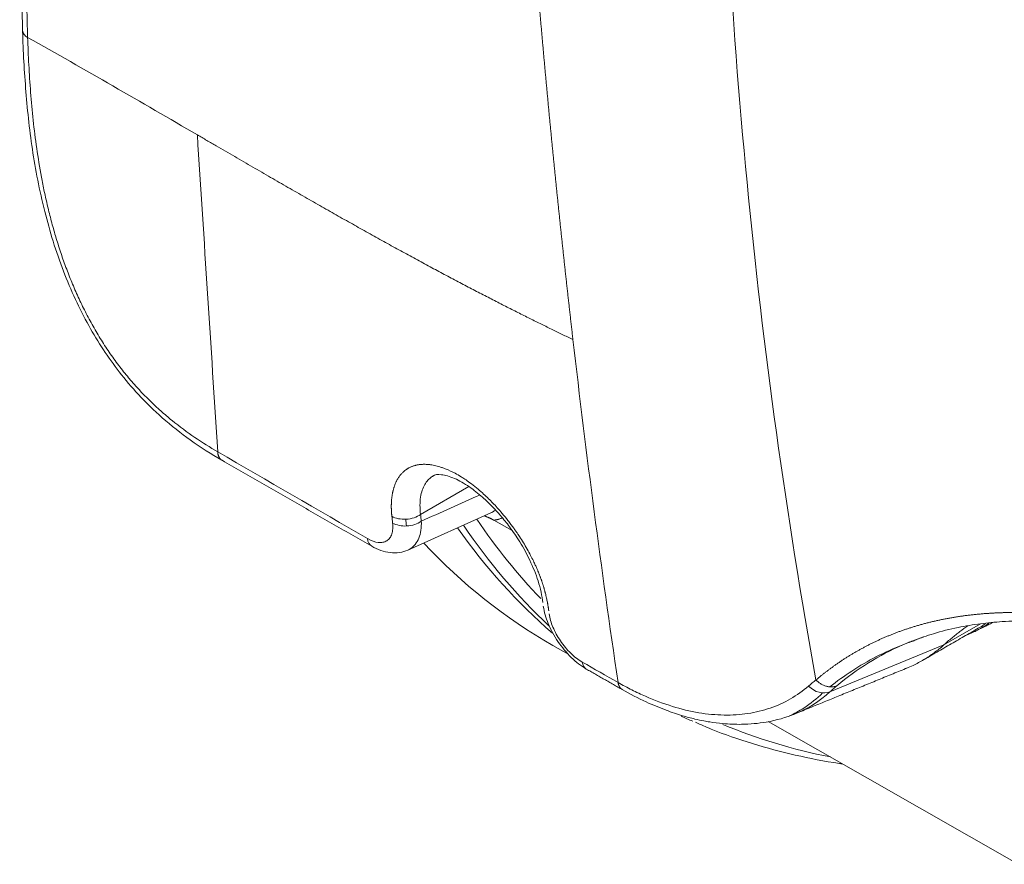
# Model space of a CAD drawing. Header units: millimetres. Extents: x 19214 to 26510, y -7957 to -532.
# Tile 74 of 150: x 26327 to 26340, y -7541 to -7530. Entities that reach past the tile are written whole.
import ezdxf

# ---------------------------------------------------------------- set-up
doc = ezdxf.new("R2010")
doc.units = ezdxf.units.MM
doc.header["$LTSCALE"] = 0.3175
doc.layers.add('1轮廓实线层', color=7, linetype='Continuous', lineweight=18)

# ---------------------------------------------------------------- blocks, each defined once
blk = doc.blocks.new('坐标系')
at = {"layer": '1轮廓实线层'}
for p, q in [((42489.9716, -35936.2284), (42489.6367, -35936.4218)), ((42489.5492, -35936.6685), (42490.1241, -35936.4108)), ((42490.2715, -35936.5336), (42490.144, -35936.4609)), ((42493.265, -35937.3266), (42493.5199, -35937.1794)), ((42490.5536, -35937.3293), (42490.6645, -35937.3924)), ((42493.265, -35937.3266), (42492.4763, -35937.6513)), ((42492.048, -35937.8571), (42493.7861, -35938.8476))]:
    blk.add_line(p, q, dxfattribs=at)
for centre, major_axis, ratio, start_param, end_param in [((42489.5373, -35936.3651), (0.1399, 0.0146), 0.63229, 3.85139, 5.435045), ((42489.5422, -35936.4118), (-0.1399, -0.0147), 0.632628, 0.711028, 2.293048), ((42496.72, -35928.2185), (-5.3909, -9.4602), 0.581089, 6.00498, 6.111622), ((42496.5808, -35928.1392), (-5.4307, -9.53), 0.581089, 6.019018, 6.168308), ((42496.6702, -35928.1901), (-5.4307, -9.53), 0.581089, 6.006627, 6.144679), ((42489.3677, -35936.5199), (0.07, 0.122), 0.583371, 2.457748, 3.14263), ((42495.9842, -35927.7992), (-5.4307, -9.53), 0.581089, 6.105162, 6.283197), ((42490.8559, -35937.3713), (-0.0697, -0.1222), 0.58139, 5.638423, 6.28223), ((42492.4095, -35937.5297), (-0.0945, 0.1041), 0.817826, 1.61095, 2.856983), ((42496.5808, -35928.1392), (-5.4307, -9.53), 0.581089, 0.051703, 0.065587), ((42496.72, -35928.2185), (-5.3909, -9.4602), 0.581089, 0.071096, 0.192425)]:
    blk.add_ellipse(centre, major_axis=major_axis, ratio=ratio, start_param=start_param, end_param=end_param, dxfattribs=at)
for points, knots in [([(42490.6933, -35935.2081), (42490.6919, -35935.1959), (42490.689, -35935.1713), (42490.6848, -35935.1346), (42490.6806, -35935.0978), (42490.6765, -35935.061), (42490.6723, -35935.0242), (42490.6682, -35934.9874), (42490.664, -35934.9506), (42490.6599, -35934.9137), (42490.6558, -35934.8769), (42490.6517, -35934.8401), (42490.6476, -35934.8032), (42490.6436, -35934.7664), (42490.6395, -35934.7295), (42490.6355, -35934.6926), (42490.6315, -35934.6557), (42490.6275, -35934.6189), (42490.6235, -35934.582), (42490.6196, -35934.545), (42490.6156, -35934.5081), (42490.6117, -35934.4712), (42490.6078, -35934.4343), (42490.6039, -35934.3973), (42490.6, -35934.3604), (42490.5961, -35934.3234), (42490.5923, -35934.2864), (42490.5885, -35934.2494), (42490.5847, -35934.2125), (42490.5809, -35934.1755), (42490.5771, -35934.1384), (42490.5733, -35934.1014), (42490.5696, -35934.0644), (42490.5659, -35934.0274), (42490.5622, -35933.9903), (42490.5585, -35933.9533), (42490.5548, -35933.9162), (42490.5512, -35933.8791), (42490.5475, -35933.842), (42490.5439, -35933.8049), (42490.5403, -35933.7678), (42490.5367, -35933.7307), (42490.5331, -35933.6936), (42490.5296, -35933.6565), (42490.526, -35933.6194), (42490.5225, -35933.5822), (42490.519, -35933.5451), (42490.5155, -35933.5079), (42490.5121, -35933.4707), (42490.5086, -35933.4335), (42490.5052, -35933.3963), (42490.5018, -35933.3591), (42490.4984, -35933.3219), (42490.495, -35933.2847), (42490.4916, -35933.2475), (42490.4882, -35933.2103), (42490.4849, -35933.173), (42490.4816, -35933.1358), (42490.4783, -35933.0985), (42490.475, -35933.0612), (42490.4717, -35933.0239), (42490.4685, -35932.9867), (42490.4652, -35932.9494), (42490.462, -35932.9121), (42490.4588, -35932.8747), (42490.4556, -35932.8374), (42490.4524, -35932.8001), (42490.4493, -35932.7627), (42490.4461, -35932.7254), (42490.443, -35932.688), (42490.4399, -35932.6507), (42490.4368, -35932.6133), (42490.4337, -35932.5759), (42490.4307, -35932.5385), (42490.4276, -35932.5011), (42490.4246, -35932.4637), (42490.4216, -35932.4263), (42490.4186, -35932.3888), (42490.4156, -35932.3514), (42490.4127, -35932.314), (42490.4097, -35932.2765), (42490.4068, -35932.239), (42490.4039, -35932.2016), (42490.401, -35932.1641), (42490.3982, -35932.1266), (42490.3953, -35932.0891), (42490.3925, -35932.0516), (42490.3896, -35932.014), (42490.3868, -35931.9765), (42490.3841, -35931.939), (42490.3813, -35931.9014), (42490.3785, -35931.8639), (42490.3758, -35931.8263), (42490.3731, -35931.7887), (42490.3704, -35931.7511), (42490.3677, -35931.7135), (42490.365, -35931.6759), (42490.3624, -35931.6383), (42490.3597, -35931.6007), (42490.3571, -35931.5631), (42490.3545, -35931.5254), (42490.3519, -35931.4878), (42490.3493, -35931.4501), (42490.3468, -35931.4125), (42490.3442, -35931.3748), (42490.3417, -35931.3371), (42490.3392, -35931.2994), (42490.3367, -35931.2617), (42490.3343, -35931.224), (42490.3318, -35931.1863), (42490.3294, -35931.1486), (42490.3269, -35931.1108), (42490.3245, -35931.0731), (42490.3221, -35931.0353), (42490.3198, -35930.9976), (42490.3174, -35930.9598), (42490.3151, -35930.922), (42490.3128, -35930.8842), (42490.3104, -35930.8464), (42490.3082, -35930.8086), (42490.3059, -35930.7708), (42490.3036, -35930.733), (42490.3014, -35930.6952), (42490.2992, -35930.6573), (42490.297, -35930.6195), (42490.2948, -35930.5816), (42490.2926, -35930.5437), (42490.2904, -35930.5059), (42490.2883, -35930.468), (42490.2862, -35930.4301), (42490.2841, -35930.3922), (42490.282, -35930.3543), (42490.2799, -35930.3163), (42490.2778, -35930.2784), (42490.2758, -35930.2405), (42490.2738, -35930.2025), (42490.2717, -35930.1646), (42490.2698, -35930.1266), (42490.2678, -35930.0886), (42490.2658, -35930.0506), (42490.2639, -35930.0127), (42490.2619, -35929.9746), (42490.26, -35929.9366), (42490.2581, -35929.8986), (42490.2563, -35929.8606), (42490.2544, -35929.8226), (42490.2526, -35929.7845), (42490.2514, -35929.7591), (42490.2507, -35929.7464)], [0, 0, 0, 0, 0.007047, 0.01409, 0.021131, 0.028169, 0.035204, 0.042236, 0.049265, 0.056291, 0.063314, 0.070335, 0.077352, 0.084366, 0.091378, 0.098386, 0.105392, 0.112394, 0.119394, 0.126391, 0.133385, 0.140376, 0.147364, 0.154349, 0.161331, 0.168311, 0.175287, 0.182261, 0.189231, 0.196199, 0.203164, 0.210126, 0.217086, 0.224042, 0.230996, 0.237946, 0.244894, 0.25184, 0.258782, 0.265721, 0.272658, 0.279592, 0.286523, 0.293451, 0.300377, 0.3073, 0.31422, 0.321137, 0.328051, 0.334963, 0.341872, 0.348779, 0.355682, 0.362583, 0.369481, 0.376377, 0.383269, 0.390159, 0.397047, 0.403932, 0.410814, 0.417693, 0.42457, 0.431444, 0.438315, 0.445184, 0.45205, 0.458913, 0.465774, 0.472632, 0.479488, 0.486341, 0.493191, 0.500039, 0.506884, 0.513727, 0.520567, 0.527404, 0.534239, 0.541071, 0.547901, 0.554728, 0.561553, 0.568375, 0.575195, 0.582012, 0.588826, 0.595638, 0.602448, 0.609255, 0.616059, 0.622861, 0.629661, 0.636458, 0.643252, 0.650044, 0.656834, 0.663621, 0.670406, 0.677188, 0.683968, 0.690746, 0.697521, 0.704294, 0.711064, 0.717832, 0.724597, 0.73136, 0.738121, 0.744879, 0.751635, 0.758389, 0.76514, 0.771889, 0.778635, 0.78538, 0.792122, 0.798861, 0.805598, 0.812333, 0.819066, 0.825796, 0.832524, 0.83925, 0.845974, 0.852695, 0.859414, 0.86613, 0.872845, 0.879557, 0.886267, 0.892975, 0.89968, 0.906384, 0.913085, 0.919783, 0.92648, 0.933175, 0.939867, 0.946557, 0.953245, 0.959931, 0.966614, 0.973296, 0.979975, 0.986652, 0.993327, 1, 1, 1, 1]), ([(42486.8558, -35930.4642), (42486.8559, -35930.5755), (42486.8563, -35930.7813), (42486.857, -35931.0644), (42486.858, -35931.2966), (42486.859, -35931.4819), (42486.8601, -35931.6503), (42486.8615, -35931.836), (42486.8634, -35932.0691), (42486.8662, -35932.354), (42486.8685, -35932.6903), (42486.8733, -35932.9336), (42486.8764, -35933.0645)], [0, 0, 0, 0, 0.12897, 0.238201, 0.327665, 0.397362, 0.45228, 0.522098, 0.611717, 0.721114, 0.850346, 1, 1, 1, 1]), ([(42486.8868, -35930.515), (42486.8869, -35930.5473), (42486.887, -35930.6105), (42486.8872, -35930.7029), (42486.8875, -35930.7908), (42486.8877, -35930.874), (42486.888, -35930.9527), (42486.8883, -35931.0268), (42486.8886, -35931.0963), (42486.889, -35931.184), (42486.8895, -35931.2917), (42486.8903, -35931.4211), (42486.8912, -35931.5509), (42486.8922, -35931.6812), (42486.8932, -35931.7975), (42486.8942, -35931.9068), (42486.8952, -35932.0159), (42486.8966, -35932.1459), (42486.8982, -35932.2969), (42486.8997, -35932.4317), (42486.9009, -35932.5432), (42486.9016, -35932.6082), (42486.9022, -35932.6569), (42486.9025, -35932.6895), (42486.903, -35932.722), (42486.9034, -35932.7545), (42486.9039, -35932.7898), (42486.9045, -35932.8274), (42486.9051, -35932.867), (42486.9058, -35932.9055), (42486.9066, -35932.9429), (42486.9074, -35932.9792), (42486.9082, -35933.0145), (42486.9091, -35933.0487), (42486.9101, -35933.0818), (42486.9108, -35933.1035), (42486.9111, -35933.1142)], [0, 0, 0, 0, 0.037467, 0.073158, 0.107072, 0.13921, 0.169572, 0.198158, 0.224967, 0.25, 0.299683, 0.349524, 0.399523, 0.449681, 0.499996, 0.533881, 0.575824, 0.625822, 0.683878, 0.749991, 0.781239, 0.812489, 0.824988, 0.837487, 0.849987, 0.862487, 0.874988, 0.890589, 0.905763, 0.920508, 0.934826, 0.948716, 0.962178, 0.975213, 0.98782, 1, 1, 1, 1]), ([(42486.8759, -35933.0463), (42486.8785, -35933.1837), (42486.8933, -35933.4607), (42486.9371, -35933.884), (42487.0191, -35934.31), (42487.1272, -35934.6625), (42487.2389, -35934.9276), (42487.3316, -35935.1103), (42487.4335, -35935.2789), (42487.5484, -35935.4398), (42487.6848, -35935.6003), (42487.8506, -35935.7611), (42488.0459, -35935.9145), (42488.185, -35936.0041), (42488.259, -35936.0457)], [0, 0, 0, 0, 0.132008, 0.261722, 0.389385, 0.509829, 0.566712, 0.621114, 0.672786, 0.723003, 0.779336, 0.844689, 0.918334, 1, 1, 1, 1]), ([(42486.9111, -35933.1142), (42486.9061, -35933.1111), (42486.9015, -35933.1078), (42486.8932, -35933.1004), (42486.8895, -35933.0964), (42486.8834, -35933.088), (42486.881, -35933.0836), (42486.8776, -35933.0744), (42486.8766, -35933.0697), (42486.8764, -35933.0648), (42486.8764, -35933.0647), (42486.8764, -35933.0646)], [0, 0, 0, 0, 0.248556, 0.248556, 0.497111, 0.497111, 0.745667, 0.745667, 0.994222, 0.994222, 1, 1, 1, 1]), ([(42488.2294, -35935.987), (42488.1229, -35935.9252), (42488.0173, -35935.8544), (42487.8868, -35935.7487), (42487.8607, -35935.7265), (42487.8089, -35935.6805), (42487.7832, -35935.6566), (42487.7075, -35935.5825), (42487.6587, -35935.5301), (42487.5882, -35935.4461), (42487.5651, -35935.4172), (42487.5313, -35935.3726), (42487.5201, -35935.3575), (42487.4981, -35935.3268), (42487.4872, -35935.3113), (42487.4659, -35935.2802), (42487.4554, -35935.2645), (42487.4349, -35935.2329), (42487.4047, -35935.1851), (42487.3762, -35935.1364), (42487.3396, -35935.0706), (42487.3221, -35935.0373), (42487.2967, -35934.9868), (42487.2884, -35934.9698), (42487.2721, -35934.9357), (42487.2642, -35934.9186), (42487.2487, -35934.8843), (42487.2411, -35934.8671), (42487.2264, -35934.8328), (42487.2049, -35934.7813), (42487.185, -35934.7299), (42487.1472, -35934.6269), (42487.1246, -35934.5582), (42487.0992, -35934.4724), (42487.0942, -35934.4552), (42487.0846, -35934.4209), (42487.0705, -35934.3693), (42487.0577, -35934.3179), (42487.0456, -35934.2669), (42487.0417, -35934.2499), (42487.0341, -35934.2161), (42487.0231, -35934.1654), (42486.9998, -35934.0481), (42486.9835, -35933.9488), (42486.9646, -35933.8175), (42486.9565, -35933.7522), (42486.9425, -35933.6226), (42486.9367, -35933.5582), (42486.9292, -35933.4622), (42486.9269, -35933.4302), (42486.9228, -35933.3666), (42486.9172, -35933.2715), (42486.9132, -35933.177), (42486.9111, -35933.1142)], [0, 0, 0, 0, 0.125, 0.125, 0.15625, 0.15625, 0.1875, 0.1875, 0.25, 0.25, 0.28125, 0.28125, 0.296875, 0.296875, 0.3125, 0.3125, 0.328125, 0.328125, 0.34375, 0.375, 0.375, 0.40625, 0.40625, 0.421875, 0.421875, 0.4375, 0.4375, 0.453125, 0.453125, 0.46875, 0.5, 0.5, 0.5625, 0.5625, 0.578125, 0.578125, 0.59375, 0.625, 0.625, 0.640625, 0.640625, 0.65625, 0.6875, 0.75, 0.75, 0.8125, 0.8125, 0.875, 0.875, 0.90625, 0.90625, 0.9375, 1, 1, 1, 1]), ([(42486.9111, -35933.1142), (42487.11, -35933.2254), (42487.307, -35933.3376), (42487.6987, -35933.5629), (42487.8935, -35933.676), (42488.0883, -35933.7892)], [0, 0, 0, 0, 0.5, 0.5, 1, 1, 1, 1]), ([(42488.0883, -35933.7892), (42488.1102, -35933.8019), (42488.1537, -35933.8273), (42488.2188, -35933.8651), (42488.2832, -35933.9025), (42488.3469, -35933.9396), (42488.4101, -35933.9762), (42488.4726, -35934.0125), (42488.5345, -35934.0483), (42488.5958, -35934.0837), (42488.6566, -35934.1187), (42488.7167, -35934.1533), (42488.7763, -35934.1875), (42488.8352, -35934.2213), (42488.8936, -35934.2546), (42488.9515, -35934.2876), (42489.0087, -35934.3201), (42489.0654, -35934.3521), (42489.1215, -35934.3838), (42489.1771, -35934.415), (42489.2321, -35934.4458), (42489.2866, -35934.4762), (42489.3405, -35934.5062), (42489.3938, -35934.5357), (42489.4466, -35934.5648), (42489.4988, -35934.5934), (42489.5505, -35934.6217), (42489.6016, -35934.6495), (42489.6521, -35934.6768), (42489.7021, -35934.7038), (42489.7516, -35934.7303), (42489.8005, -35934.7564), (42489.8488, -35934.7821), (42489.8965, -35934.8073), (42489.9437, -35934.8322), (42489.9903, -35934.8566), (42490.0364, -35934.8805), (42490.0819, -35934.9041), (42490.1268, -35934.9272), (42490.1711, -35934.9499), (42490.2148, -35934.9722), (42490.258, -35934.9941), (42490.3005, -35935.0156), (42490.3425, -35935.0367), (42490.3839, -35935.0573), (42490.4247, -35935.0776), (42490.4648, -35935.0974), (42490.5044, -35935.1168), (42490.5434, -35935.1359), (42490.5817, -35935.1545), (42490.6194, -35935.1727), (42490.6565, -35935.1906), (42490.6811, -35935.2023), (42490.6933, -35935.2081)], [0, 0, 0, 0, 0.026011, 0.051765, 0.077262, 0.102502, 0.127486, 0.152213, 0.176684, 0.200897, 0.224854, 0.248555, 0.271999, 0.295186, 0.318117, 0.340792, 0.36321, 0.385372, 0.407277, 0.428927, 0.45032, 0.471457, 0.492338, 0.512964, 0.533333, 0.553447, 0.573305, 0.592907, 0.612253, 0.631344, 0.65018, 0.66876, 0.687085, 0.705154, 0.722969, 0.740528, 0.757831, 0.77488, 0.791674, 0.808212, 0.824496, 0.840524, 0.856297, 0.871815, 0.887079, 0.902087, 0.91684, 0.931338, 0.945581, 0.959568, 0.973301, 0.986778, 1, 1, 1, 1]), ([(42490.5255, -35937.0889), (42490.5254, -35937.0879), (42490.5251, -35937.0859), (42490.5246, -35937.0826), (42490.5241, -35937.0788), (42490.5235, -35937.0746), (42490.5228, -35937.0699), (42490.522, -35937.0647), (42490.5211, -35937.0591), (42490.5202, -35937.0534), (42490.5192, -35937.0474), (42490.5181, -35937.0414), (42490.517, -35937.0353), (42490.5145, -35937.0218), (42490.5099, -35936.9994), (42490.5045, -35936.9765), (42490.5004, -35936.9606), (42490.4986, -35936.9537), (42490.4967, -35936.9467), (42490.4947, -35936.9397), (42490.4927, -35936.9327), (42490.4906, -35936.9256), (42490.4884, -35936.9185), (42490.4862, -35936.9114), (42490.4839, -35936.9043), (42490.4816, -35936.8971), (42490.4792, -35936.8899), (42490.4767, -35936.8827), (42490.4742, -35936.8755), (42490.4716, -35936.8682), (42490.469, -35936.8609), (42490.4662, -35936.8536), (42490.4635, -35936.8462), (42490.4612, -35936.8403), (42490.4588, -35936.8342), (42490.4555, -35936.8261), (42490.4501, -35936.8128), (42490.4422, -35936.7943), (42490.4317, -35936.7708), (42490.4174, -35936.7407), (42490.3988, -35936.7037), (42490.3758, -35936.6615), (42490.35, -35936.6175), (42490.329, -35936.5841), (42490.313, -35936.56), (42490.302, -35936.5436), (42490.2884, -35936.5242), (42490.2721, -35936.5016), (42490.253, -35936.4761), (42490.2268, -35936.4427), (42490.1956, -35936.4052), (42490.1619, -35936.3676), (42490.1307, -35936.3348), (42490.0991, -35936.3034), (42490.0638, -35936.2705), (42490.0231, -35936.2355), (42489.9823, -35936.2036), (42489.9464, -35936.1784), (42489.912, -35936.1562), (42489.8685, -35936.1312), (42489.8263, -35936.1113), (42489.7917, -35936.0982), (42489.7709, -35936.0913), (42489.7513, -35936.0857), (42489.7329, -35936.0814), (42489.7175, -35936.0785), (42489.7049, -35936.0766), (42489.6946, -35936.0753), (42489.6844, -35936.0744), (42489.6743, -35936.0739), (42489.6644, -35936.0736), (42489.6547, -35936.0737), (42489.6452, -35936.0741), (42489.6358, -35936.0749), (42489.6267, -35936.076), (42489.6176, -35936.0774), (42489.6088, -35936.0791), (42489.6002, -35936.0812), (42489.5917, -35936.0836), (42489.5834, -35936.0863), (42489.5752, -35936.0894), (42489.5672, -35936.0927), (42489.5595, -35936.0964), (42489.5533, -35936.0997), (42489.5477, -35936.1029), (42489.5415, -35936.1068), (42489.5325, -35936.1131), (42489.521, -35936.1223), (42489.5075, -35936.1351), (42489.4936, -35936.1512), (42489.4808, -35936.1697), (42489.4701, -35936.1887), (42489.4615, -35936.2074), (42489.456, -35936.2219), (42489.4527, -35936.2317), (42489.4509, -35936.2374), (42489.4492, -35936.2431), (42489.4476, -35936.2489), (42489.4461, -35936.2548), (42489.4446, -35936.2607), (42489.4433, -35936.2668), (42489.442, -35936.2729), (42489.4409, -35936.2791), (42489.4398, -35936.2853), (42489.4388, -35936.2917), (42489.4379, -35936.2981), (42489.437, -35936.3046), (42489.4363, -35936.3111), (42489.4356, -35936.3178), (42489.4351, -35936.3245), (42489.4346, -35936.3313), (42489.4342, -35936.3381), (42489.4339, -35936.3451), (42489.4337, -35936.3521), (42489.4336, -35936.3592), (42489.4335, -35936.3664), (42489.4336, -35936.3736), (42489.4337, -35936.381), (42489.4339, -35936.3883), (42489.4343, -35936.3958), (42489.4347, -35936.4033), (42489.4352, -35936.4108), (42489.4358, -35936.4184), (42489.4364, -35936.4261), (42489.437, -35936.4313), (42489.4372, -35936.4338)], [0, 0, 0, 0, 0.00151, 0.003268, 0.005273, 0.007525, 0.010024, 0.012769, 0.015757, 0.018801, 0.021892, 0.025031, 0.028219, 0.031456, 0.045943, 0.062706, 0.066159, 0.069612, 0.073065, 0.07652, 0.079976, 0.083434, 0.086894, 0.090357, 0.093823, 0.097293, 0.100766, 0.104244, 0.107728, 0.111218, 0.114713, 0.11821, 0.121708, 0.125205, 0.126587, 0.130436, 0.136735, 0.145469, 0.156627, 0.169901, 0.187922, 0.208698, 0.229593, 0.250477, 0.256833, 0.264816, 0.274429, 0.285676, 0.298572, 0.313145, 0.337456, 0.358362, 0.375786, 0.39423, 0.415061, 0.438327, 0.465473, 0.486204, 0.500675, 0.525604, 0.562906, 0.576442, 0.589418, 0.60186, 0.613789, 0.625222, 0.632179, 0.639159, 0.646153, 0.653149, 0.660134, 0.667097, 0.674042, 0.680973, 0.687893, 0.694805, 0.701713, 0.708621, 0.715531, 0.722447, 0.729373, 0.736313, 0.743269, 0.750246, 0.753145, 0.759083, 0.768032, 0.779967, 0.79487, 0.812747, 0.830397, 0.846661, 0.861558, 0.874987, 0.879016, 0.88304, 0.88706, 0.891075, 0.895087, 0.899096, 0.903103, 0.907109, 0.911114, 0.915119, 0.919125, 0.923132, 0.927141, 0.931152, 0.935166, 0.939185, 0.94321, 0.947242, 0.951279, 0.955322, 0.959371, 0.963423, 0.967479, 0.971539, 0.975601, 0.979665, 0.983731, 0.987798, 0.991866, 0.995933, 1, 1, 1, 1]), ([(42489.7226, -35936.1548), (42489.7352, -35936.145), (42489.7729, -35936.1403), (42489.863, -35936.1632), (42489.9682, -35936.2219), (42490.048, -35936.2845), (42490.1035, -35936.3355), (42490.1455, -35936.3776), (42490.1965, -35936.434), (42490.2596, -35936.513), (42490.3302, -35936.6169), (42490.4005, -35936.7446), (42490.4591, -35936.8911), (42490.4795, -35936.985), (42490.4846, -35937.0327)], [0, 0, 0, 0, 0.132485, 0.249751, 0.351338, 0.434566, 0.468782, 0.501949, 0.548855, 0.610473, 0.686509, 0.777021, 0.881745, 1, 1, 1, 1]), ([(42489.7242, -35936.1539), (42489.7205, -35936.156), (42489.7169, -35936.1583), (42489.7042, -35936.1672), (42489.6955, -35936.1748), (42489.6793, -35936.1927), (42489.6718, -35936.2029), (42489.6586, -35936.2262), (42489.6527, -35936.2392), (42489.6431, -35936.2681), (42489.6392, -35936.2839), (42489.634, -35936.3186), (42489.6325, -35936.3373), (42489.6325, -35936.3775), (42489.6338, -35936.399), (42489.6367, -35936.4218)], [0, 0, 0, 0, 0.060738, 0.060738, 0.217282, 0.217282, 0.373825, 0.373825, 0.530369, 0.530369, 0.686913, 0.686913, 0.843456, 0.843456, 1, 1, 1, 1]), ([(42490.1558, -35936.3909), (42490.1504, -35936.3954), (42490.1447, -35936.3995), (42490.134, -35936.4059), (42490.1291, -35936.4085), (42490.1241, -35936.4107)], [0, 0, 0, 0, 0.559323, 0.559323, 1, 1, 1, 1]), ([(42489.4423, -35936.4807), (42489.4439, -35936.4952), (42489.4442, -35936.5088), (42489.4423, -35936.534), (42489.4402, -35936.5459), (42489.4334, -35936.567), (42489.4288, -35936.5763), (42489.4173, -35936.5922), (42489.4103, -35936.5989), (42489.3944, -35936.6091), (42489.3855, -35936.6126), (42489.3657, -35936.6166), (42489.3549, -35936.6169), (42489.3207, -35936.6131), (42489.295, -35936.604), (42489.2685, -35936.5887)], [0, 0, 0, 0, 0.125, 0.125, 0.25, 0.25, 0.375, 0.375, 0.5, 0.5, 0.625, 0.625, 0.75, 0.75, 1, 1, 1, 1]), ([(42489.549, -35936.6686), (42489.5547, -35936.6661), (42489.5601, -35936.6632), (42489.5783, -35936.6519), (42489.59, -35936.6413), (42489.6098, -35936.6164), (42489.618, -35936.6019), (42489.631, -35936.5691), (42489.6357, -35936.5508), (42489.6414, -35936.5117), (42489.6425, -35936.4908), (42489.6416, -35936.4684)], [0, 0, 0, 0, 0.090676, 0.090676, 0.318007, 0.318007, 0.545338, 0.545338, 0.772669, 0.772669, 1, 1, 1, 1]), ([(42490.144, -35936.4609), (42490.1448, -35936.4608), (42490.1465, -35936.4607), (42490.1491, -35936.4604), (42490.1516, -35936.4601), (42490.1542, -35936.4598), (42490.1567, -35936.4594), (42490.1593, -35936.459), (42490.1618, -35936.4586), (42490.1644, -35936.4581), (42490.167, -35936.4575), (42490.1695, -35936.457), (42490.1721, -35936.4563), (42490.1747, -35936.4557), (42490.1772, -35936.455), (42490.1798, -35936.4542), (42490.1845, -35936.4528), (42490.1914, -35936.4504), (42490.1983, -35936.4475), (42490.2023, -35936.4457), (42490.2033, -35936.4452)], [0, 0, 0, 0, 0.039753, 0.079802, 0.120146, 0.160785, 0.201719, 0.242948, 0.284471, 0.326289, 0.368401, 0.410808, 0.453508, 0.496501, 0.539789, 0.583369, 0.627242, 0.784143, 0.940972, 1, 1, 1, 1]), ([(42489.2977, -35936.6419), (42489.3185, -35936.6537), (42489.3608, -35936.6731), (42489.4267, -35936.6884), (42489.4915, -35936.6878), (42489.5308, -35936.6767), (42489.5496, -35936.6683)], [0, 0, 0, 0, 0.239364, 0.486802, 0.741416, 1, 1, 1, 1]), ([(42490.488, -35937.0578), (42490.4936, -35937.0974), (42490.5159, -35937.1768), (42490.5852, -35937.3053), (42490.6809, -35937.4195), (42490.7496, -35937.472), (42490.7862, -35937.4935)], [0, 0, 0, 0, 0.250334, 0.499431, 0.749105, 1, 1, 1, 1]), ([(42492.3792, -35937.5692), (42492.3817, -35937.567), (42492.387, -35937.5626), (42492.3949, -35937.556), (42492.4031, -35937.5493), (42492.4113, -35937.5426), (42492.4195, -35937.536), (42492.4277, -35937.5294), (42492.4359, -35937.523), (42492.4442, -35937.5166), (42492.4525, -35937.5102), (42492.4609, -35937.5038), (42492.4694, -35937.4974), (42492.478, -35937.491), (42492.4866, -35937.4847), (42492.4953, -35937.4784), (42492.504, -35937.4721), (42492.5128, -35937.4658), (42492.5216, -35937.4597), (42492.5304, -35937.4535), (42492.5393, -35937.4475), (42492.5482, -35937.4414), (42492.5571, -35937.4355), (42492.5661, -35937.4296), (42492.5752, -35937.4237), (42492.5843, -35937.4178), (42492.5934, -35937.412), (42492.6026, -35937.4063), (42492.6119, -35937.4005), (42492.6212, -35937.3948), (42492.6306, -35937.3892), (42492.6401, -35937.3835), (42492.6496, -35937.3779), (42492.6592, -35937.3724), (42492.6689, -35937.3668), (42492.6786, -35937.3614), (42492.6883, -35937.3559), (42492.6982, -35937.3505), (42492.708, -35937.3452), (42492.718, -35937.3399), (42492.7279, -35937.3346), (42492.738, -35937.3294), (42492.7481, -35937.3243), (42492.7582, -35937.3192), (42492.7684, -35937.3141), (42492.7786, -35937.3091), (42492.7889, -35937.3042), (42492.7993, -35937.2993), (42492.8097, -35937.2944), (42492.8201, -35937.2896), (42492.8306, -35937.2849), (42492.8412, -35937.2802), (42492.8519, -35937.2756), (42492.8626, -35937.271), (42492.8733, -35937.2664), (42492.8841, -35937.262), (42492.895, -35937.2575), (42492.906, -35937.2531), (42492.917, -35937.2488), (42492.928, -35937.2445), (42492.9392, -35937.2403), (42492.9503, -35937.2361), (42492.9616, -35937.232), (42492.9729, -35937.2279), (42492.9843, -35937.2239), (42492.9957, -35937.2199), (42493.0072, -35937.216), (42493.0188, -35937.2122), (42493.0304, -35937.2084), (42493.0421, -35937.2046), (42493.0538, -35937.201), (42493.0656, -35937.1973), (42493.0775, -35937.1938), (42493.0894, -35937.1903), (42493.1014, -35937.1869), (42493.1135, -35937.1835), (42493.1256, -35937.1802), (42493.1377, -35937.1769), (42493.15, -35937.1738), (42493.1623, -35937.1706), (42493.1746, -35937.1676), (42493.187, -35937.1646), (42493.1995, -35937.1617), (42493.2121, -35937.1588), (42493.2247, -35937.156), (42493.2373, -35937.1533), (42493.2501, -35937.1506), (42493.2628, -35937.148), (42493.2757, -35937.1455), (42493.2886, -35937.143), (42493.3016, -35937.1406), (42493.3147, -35937.1383), (42493.3278, -35937.136), (42493.3409, -35937.1338), (42493.3542, -35937.1317), (42493.3675, -35937.1297), (42493.3809, -35937.1277), (42493.3943, -35937.1258), (42493.4078, -35937.1239), (42493.4214, -35937.1221), (42493.435, -35937.1204), (42493.4488, -35937.1188), (42493.4625, -35937.1172), (42493.4764, -35937.1157), (42493.4903, -35937.1143), (42493.5043, -35937.1129), (42493.5183, -35937.1117), (42493.5324, -35937.1104), (42493.5452, -35937.1094), (42493.5566, -35937.1086), (42493.5667, -35937.1078), (42493.577, -35937.1071), (42493.5875, -35937.1065), (42493.5982, -35937.1058), (42493.6091, -35937.1052), (42493.6201, -35937.1047), (42493.6313, -35937.1041), (42493.6427, -35937.1036), (42493.6543, -35937.1032), (42493.6661, -35937.1028), (42493.6781, -35937.1024), (42493.6902, -35937.1021), (42493.7026, -35937.1018), (42493.7151, -35937.1016), (42493.7278, -35937.1015), (42493.7407, -35937.1014), (42493.7538, -35937.1013), (42493.7671, -35937.1013), (42493.7806, -35937.1014), (42493.7943, -35937.1015), (42493.8081, -35937.1017), (42493.8222, -35937.102), (42493.8365, -35937.1023), (42493.851, -35937.1028), (42493.8656, -35937.1032), (42493.8805, -35937.1038), (42493.8956, -35937.1045), (42493.9108, -35937.1052), (42493.9263, -35937.106), (42493.942, -35937.1069), (42493.9579, -35937.1079), (42493.974, -35937.109), (42493.9903, -35937.1102), (42494.0068, -35937.1115), (42494.0235, -35937.1129), (42494.0404, -35937.1143), (42494.0575, -35937.1159), (42494.0749, -35937.1176), (42494.0924, -35937.1194), (42494.1102, -35937.1213), (42494.1282, -35937.1234), (42494.1464, -35937.1255), (42494.1648, -35937.1278), (42494.1835, -35937.1302), (42494.2023, -35937.1327), (42494.2214, -35937.1353), (42494.2407, -35937.1381), (42494.2603, -35937.141), (42494.28, -35937.144), (42494.3, -35937.1472), (42494.3202, -35937.1505), (42494.3406, -35937.154), (42494.3613, -35937.1576), (42494.3822, -35937.1614), (42494.4033, -35937.1653), (42494.4247, -35937.1693), (42494.4462, -35937.1735), (42494.4681, -35937.1779), (42494.4901, -35937.1825), (42494.5124, -35937.1872), (42494.5349, -35937.192), (42494.5577, -35937.1971), (42494.5807, -35937.2023), (42494.6039, -35937.2076), (42494.6195, -35937.2114), (42494.6274, -35937.2132)], [0, 0, 0, 0, 0.004488, 0.009174, 0.013943, 0.018706, 0.023427, 0.02811, 0.032783, 0.03747, 0.042185, 0.046933, 0.051715, 0.056523, 0.06135, 0.066189, 0.071035, 0.075885, 0.080735, 0.085585, 0.090435, 0.095286, 0.100141, 0.105002, 0.109871, 0.11475, 0.119644, 0.124553, 0.129478, 0.134421, 0.139382, 0.14436, 0.149356, 0.154367, 0.159394, 0.164435, 0.169489, 0.174554, 0.17963, 0.184716, 0.189812, 0.194917, 0.200031, 0.205154, 0.210287, 0.21543, 0.220583, 0.225746, 0.230921, 0.236108, 0.241307, 0.246519, 0.251744, 0.256983, 0.262235, 0.267501, 0.272781, 0.278075, 0.283384, 0.288706, 0.294044, 0.299395, 0.30476, 0.31014, 0.315533, 0.320941, 0.326362, 0.331797, 0.337245, 0.342707, 0.348182, 0.35367, 0.359171, 0.364685, 0.370213, 0.375753, 0.381306, 0.386873, 0.392452, 0.398045, 0.403651, 0.40927, 0.414903, 0.420549, 0.426209, 0.431882, 0.43757, 0.443271, 0.448987, 0.454717, 0.460462, 0.466222, 0.471996, 0.477785, 0.483589, 0.489409, 0.495243, 0.501093, 0.506959, 0.51284, 0.518737, 0.52465, 0.530579, 0.536523, 0.542484, 0.548461, 0.554455, 0.560464, 0.56649, 0.570715, 0.575009, 0.579372, 0.583805, 0.588308, 0.592881, 0.597523, 0.602236, 0.607018, 0.611871, 0.616794, 0.621787, 0.626851, 0.631985, 0.637189, 0.642465, 0.647811, 0.653229, 0.658717, 0.664276, 0.669907, 0.675609, 0.681383, 0.687229, 0.693146, 0.699135, 0.705196, 0.71133, 0.717535, 0.723814, 0.730165, 0.736589, 0.743086, 0.749656, 0.7563, 0.763017, 0.769808, 0.776674, 0.783613, 0.790627, 0.797716, 0.804879, 0.812118, 0.819433, 0.826823, 0.834289, 0.841831, 0.84945, 0.857146, 0.864919, 0.872769, 0.880697, 0.888702, 0.896786, 0.904949, 0.91319, 0.92151, 0.92991, 0.93839, 0.946949, 0.955589, 0.964309, 0.97311, 0.981992, 0.990955, 1, 1, 1, 1]), ([(42490.7576, -35937.4446), (42490.7442, -35937.437), (42490.7309, -35937.428), (42490.7043, -35937.4076), (42490.6909, -35937.3959), (42490.6651, -35937.3708), (42490.6527, -35937.3574), (42490.6287, -35937.3288), (42490.6173, -35937.3137), (42490.5858, -35937.2675), (42490.5679, -35937.2348), (42490.5414, -35937.1713), (42490.5324, -35937.1398), (42490.5286, -35937.1114)], [0, 0, 0, 0, 0.125, 0.125, 0.25, 0.25, 0.375, 0.375, 0.5, 0.5, 0.75, 0.75, 1, 1, 1, 1]), ([(42493.0628, -35937.2947), (42493.1055, -35937.2774), (42493.203, -35937.2426), (42493.3562, -35937.2049), (42493.5153, -35937.1781), (42493.6799, -35937.1622), (42493.8669, -35937.1566), (42494.0965, -35937.1666), (42494.3735, -35937.2006), (42494.5763, -35937.2412), (42494.6863, -35937.2678)], [0, 0, 0, 0, 0.094759, 0.21118, 0.313503, 0.406376, 0.518651, 0.655081, 0.815348, 1, 1, 1, 1]), ([(42493.4326, -35937.1926), (42493.4139, -35937.2058), (42493.3955, -35937.2194), (42493.3678, -35937.2407), (42493.3583, -35937.2481), (42493.3393, -35937.2632), (42493.3299, -35937.2709), (42493.3111, -35937.2865), (42493.3017, -35937.2944), (42493.2878, -35937.3064), (42493.2832, -35937.3104), (42493.2741, -35937.3184), (42493.2695, -35937.3225), (42493.265, -35937.3266)], [0, 0, 0, 0, 0.321113, 0.321113, 0.490835, 0.490835, 0.660557, 0.660557, 0.830278, 0.830278, 0.915139, 0.915139, 1, 1, 1, 1]), ([(42492.5242, -35937.6095), (42492.6637, -35937.4924), (42492.8162, -35937.398), (42493.0279, -35937.3056), (42493.0755, -35937.2871), (42493.1241, -35937.2704)], [0, 0, 0, 0, 0.780145, 0.780145, 1, 1, 1, 1]), ([(42492.9819, -35937.3257), (42492.8572, -35937.3738), (42492.7387, -35937.4343), (42492.5758, -35937.5413), (42492.5247, -35937.5775), (42492.4761, -35937.6169)], [0, 0, 0, 0, 0.681814, 0.681814, 1, 1, 1, 1]), ([(42493.265, -35937.3266), (42493.2433, -35937.346), (42493.2211, -35937.3641), (42493.1752, -35937.398), (42493.1516, -35937.4137), (42493.1029, -35937.4427), (42493.0779, -35937.456), (42493.0378, -35937.4749), (42493.0231, -35937.4814), (42493.0083, -35937.4874)], [0, 0, 0, 0, 0.280662, 0.280662, 0.561325, 0.561325, 0.841987, 0.841987, 1, 1, 1, 1]), ([(42492.3282, -35937.6111), (42492.2496, -35937.6787), (42492.161, -35937.7299), (42492.0371, -35937.7726), (42492.0117, -35937.7801), (42491.9599, -35937.7928), (42491.9336, -35937.798), (42491.8534, -35937.8101), (42491.7982, -35937.8136), (42491.6845, -35937.8116), (42491.626, -35937.8062), (42491.5054, -35937.786), (42491.4444, -35937.7713), (42491.3214, -35937.7333), (42491.2592, -35937.71), (42491.1652, -35937.6688), (42491.1337, -35937.6539), (42491.0703, -35937.6218), (42491.0385, -35937.6048), (42491.0065, -35937.5866)], [0, 0, 0, 0, 0.25, 0.25, 0.3125, 0.3125, 0.375, 0.375, 0.5, 0.5, 0.625, 0.625, 0.75, 0.75, 0.875, 0.875, 0.9375, 0.9375, 1, 1, 1, 1]), ([(42491.0352, -35937.6354), (42491.0906, -35937.667), (42491.1924, -35937.7195), (42491.3319, -35937.7776), (42491.4448, -35937.8154), (42491.5318, -35937.8386), (42491.5947, -35937.852), (42491.6586, -35937.8632), (42491.7471, -35937.8744), (42491.8798, -35937.8797), (42492.0518, -35937.8639), (42492.171, -35937.8297), (42492.2347, -35937.8035)], [0, 0, 0, 0, 0.130487, 0.240295, 0.330006, 0.399982, 0.449951, 0.483008, 0.555033, 0.66472, 0.812644, 1, 1, 1, 1]), ([(42492.4247, -35937.6589), (42492.384, -35937.6981), (42492.341, -35937.7334), (42492.2628, -35937.7841), (42492.2296, -35937.8025), (42492.195, -35937.8186)], [0, 0, 0, 0, 0.594529, 0.594529, 1, 1, 1, 1]), ([(42491.5445, -35937.8623), (42491.5799, -35937.8788), (42491.7078, -35937.9353), (42491.9376, -35938.0131), (42492.234, -35938.0937), (42492.4453, -35938.1339), (42492.5562, -35938.1507), (42492.5637, -35938.1518)], [0, 0, 0, 0, 0.111913, 0.400507, 0.689494, 0.979084, 1, 1, 1, 1])]:
    blk.add_open_spline(points, degree=3, knots=knots, dxfattribs=at)
for points, degree in [([(42491.7037, -35930.5853), (42491.7413, -35932.9661), (42491.9664, -35935.2941), (42492.3792, -35937.5692)], 3), ([(42488.2297, -35935.9872), (42488.1825, -35935.2545), (42488.1353, -35934.5218), (42488.0883, -35933.7892)], 3), ([(42491.0062, -35937.5864), (42490.8901, -35936.8003), (42490.7858, -35936.0075), (42490.6933, -35935.2081)], 3), ([(42489.2685, -35936.5887), (42488.9221, -35936.3885), (42488.5761, -35936.1879), (42488.2301, -35935.9874)], 3), ([(42488.2598, -35936.0461), (42489.2977, -35936.6419)], 1), ([(42489.6416, -35936.4684), (42489.7768, -35936.4079), (42489.9119, -35936.3473), (42490.047, -35936.2867)], 3), ([(42489.4423, -35936.4807), (42489.4406, -35936.4651), (42489.4389, -35936.4494), (42489.4372, -35936.4338)], 3), ([(42489.5333, -35936.4545), (42489.535, -35936.4701), (42489.5367, -35936.4857), (42489.5384, -35936.5012)], 3), ([(42489.6367, -35936.4218), (42489.6384, -35936.4373), (42489.64, -35936.4529), (42489.6416, -35936.4684)], 3), ([(42490.144, -35936.4609), (42490.1173, -35936.4457), (42490.0784, -35936.4307)], 2), ([(42493.1166, -35937.4344), (42493.5174, -35937.203)], 1), ([(42493.4183, -35937.2612), (42493.4737, -35937.2385), (42493.5269, -35937.2102), (42493.5776, -35937.176)], 3), ([(42493.4742, -35937.236), (42493.6057, -35937.171)], 1), ([(42493.5173, -35937.203), (42493.5304, -35937.1954), (42493.5433, -35937.1874), (42493.556, -35937.1791)], 3), ([(42493.0143, -35937.3119), (42493.0628, -35937.2947)], 1), ([(42491.0062, -35937.5864), (42490.9233, -35937.5392), (42490.8404, -35937.4919), (42490.7576, -35937.4446)], 3), ([(42490.7862, -35937.4935), (42491.0364, -35937.6361)], 1), ([(42492.2258, -35937.8072), (42493.0131, -35937.4854)], 1), ([(42492.3282, -35937.6111), (42492.3452, -35937.5965), (42492.3622, -35937.5825), (42492.3792, -35937.5692)], 3), ([(42492.2339, -35937.8039), (42492.3237, -35937.7673), (42492.4047, -35937.7163), (42492.4763, -35937.6513)], 3), ([(42492.2245, -35937.8076), (42492.2276, -35937.8064), (42492.2308, -35937.8051), (42492.2339, -35937.8039)], 3)]:
    blk.add_open_spline(points, degree=degree, dxfattribs=at)
for points, weights, degree in [([(42488.259, -35936.0457), (42488.2317, -35936.03), (42488.2294, -35935.987)], [0.881491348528, 0.87650579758, 1], 2), ([(42492.5242, -35937.6095), (42492.4482, -35937.6407), (42492.3792, -35937.5692)], [1, 0.816136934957, 1], 2), ([(42491.0065, -35937.5866), (42491.0115, -35937.6219), (42491.0352, -35937.6354)], [1, 0.897604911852, 0.895633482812], 2), ([(42492.4763, -35937.6513), (42492.4918, -35937.6372), (42492.5078, -35937.6232), (42492.5242, -35937.6095)], [0.999999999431, 0.999999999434, 0.999999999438, 0.999999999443], 3)]:
    blk.add_rational_spline(points, weights, degree=degree, dxfattribs=at)

msp = doc.modelspace()

# ---------------------------------------------------------------- block references
at = {"lineweight": 13, "xscale": 1.8, "yscale": 1.8, "zscale": 1.8}
msp.add_blockref('坐标系', (-50148.901, 57148.966), dxfattribs=at)

doc.saveas('drawing.dxf')
